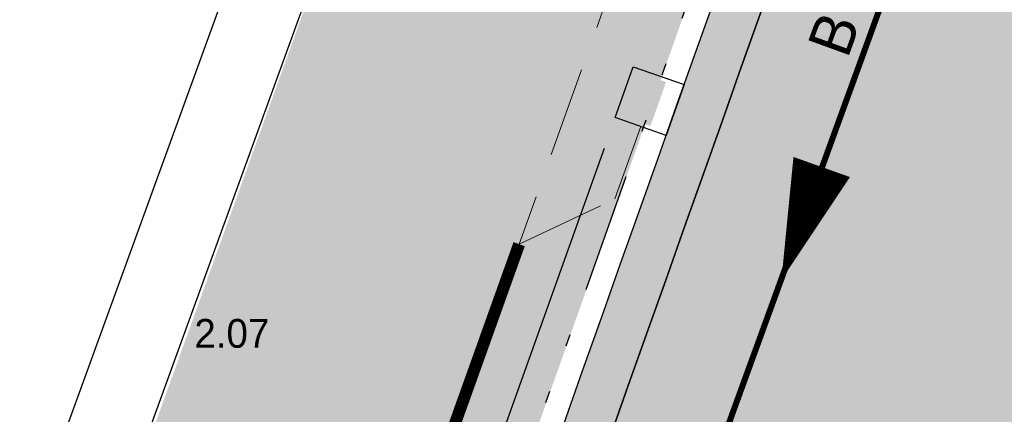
# Model space of a CAD drawing. Header units: metres. Extents: x 134157 to 138734, y 451157 to 455772.
# Tile 76 of 256: x 136389.29 to 136397.5, y 453339.74 to 453343.03. Entities that reach past the tile are written whole.
import ezdxf
from ezdxf import colors
from ezdxf.entities.mleader import LeaderData, LeaderLine
from ezdxf.enums import TextEntityAlignment as Align
from ezdxf.math import Vec2, Vec3

# ---------------------------------------------------------------- set-up
doc = ezdxf.new("R2010")
doc.units = ezdxf.units.M
for name, pattern in [('CENTER__G5', [2.4, 1.5, -0.3, 0.3, -0.3]), ('DASHDOT__G2', [1.2, 0.6, -0.3, 0, -0.3]), ('HIDDEN__G5', [1.125, 0.75, -0.375]), ('TR18X20__G2', [2.5999999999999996, 1, -0.4, 0, -0.4, 0, -0.4, 0, -0.4])]:
    doc.linetypes.add(name, pattern=pattern)
doc.layers.add('-DR-alg-hulplijnen kantverharding asflast nieuwe fietsstraat', color=7, linetype='Continuous', true_color=0xff9429, plot=False)
for name, color, linetype in [('-DR-alg-projectgrens 1-200', 3, 'PROJECTGRENS_1-200'), ('-DR-bs-rio-DWA Jutfaseweg', 253, 'Continuous'), ('-DR-bs-rio-txt @ 0.2', 253, 'Continuous'), ('-DR-bs-txt-hoogtemaat', 253, 'Continuous'), ('-DR-nw-rio-HWA 160', 170, 'CENTER__G5'), ('-DR-nw-rio-trottoirkolk verkort ivm K&L', 1, 'Continuous'), ('-DR-nw-rio-txt aandachtspunten', 2, 'Continuous'), ('-DR-nw-vh-band 10x20 ob', 2, 'HIDDEN__G5'), ('-DR-nw-vh-band 18-20x25', 2, 'TR18X20__G2'), ('-DR-nw-vh-band 5-20x25', 2, 'DASHDOT__G2'), ('-DR-nw-vh-kantverharding', 3, 'Continuous'), ('-DR-nw-vh-scheiding erfgrens en bebouwing', 3, 'Continuous')]:
    doc.layers.add(name, color=color, linetype=linetype)
doc.layers.add('-DR-nw-gr-arc-gras', color=7, linetype='Continuous', true_color=0xb5d5a4)
doc.layers.add('-DR-nw-rio-HWA 125', color=170, linetype='HIDDEN__G5', lineweight=13)
doc.layers.add('-DR-nw-vh-arc-tegels 300x300x45', color=253, linetype='Continuous', lineweight=9)
doc.layers.add('-DR-nw-vh-arc-asfalt fietsstraat rood', color=7, linetype='Continuous', lineweight=9, true_color=0xdfbfc7)
doc.layers.add('-DR-nw-vh-arc-sbs kf bruinrood rabat halfsteens', color=7, linetype='Continuous', lineweight=9, true_color=0xb88485)
doc.layers.add('-DR-nw-vh-arc-halfverharding stabilizer', color=7, linetype='Continuous', lineweight=9, true_color=0xe2e1c1, transparency=0.1)
doc.layers.add('-DR-nw-vh-kantverharding halfverharding stabilizer', color=7, linetype='Continuous', true_color=0xe2e1c1, transparency=0.1)
doc.styles.add('Drong', font='txt', dxfattribs={"height": 1.8})
doc.linetypes.add('PROJECTGRENS_1-200', pattern='A,0.32,-0.13,[133,ltypeshp.shx,S=0.13,R=0,X=-0.13,Y=0],-0.13,1.27', length=1.85)
pattern_1 = [(71, (0, 0), (-0.05887645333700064, 0.443321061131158), [0.4, -0.4]), (161, (0, 0), (-0.1302272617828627, -0.3782074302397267), [])]
pattern_2 = [(115.3356253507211, (136419.7180158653, 453326.2367068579), (-0.2236810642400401, -0.1059037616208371), [0.06, -0.187485]), (205.3356253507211, (136419.7180158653, 453326.2367068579), (0.1059037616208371, -0.22368106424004), [0.06, -0.187485])]

# ---------------------------------------------------------------- blocks, each defined once
blk = doc.blocks.new('*U120')
at = {"style": 'Drong'}
blk.add_attdef('BOBL', text='', height=1.799999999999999, rotation=359.6866206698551, dxfattribs=at).set_placement((-157.4754900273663, 0.8613209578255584), align=Align.BOTTOM_LEFT)
blk.add_attdef('MATERIAAL', text='', height=1.799999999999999, rotation=359.6866206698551, dxfattribs=at).set_placement((0, 0), align=Align.BOTTOM_CENTER)
blk.add_attdef('BOBR', text='', height=1.799999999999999, rotation=359.6866206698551, dxfattribs=at).set_placement((162.1673314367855, -0.8869832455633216), align=Align.BOTTOM_RIGHT)
blk = doc.blocks.new('*U440')
blk.add_hatch(color=256).paths.add_polyline_path([(0.1523418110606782, -0.01385542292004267), (0.4208064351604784, 0.0148977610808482), (0.462338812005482, -0.3728844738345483), (0.1938741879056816, -0.4016376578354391)])
blk.add_lwpolyline([(-6.422880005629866e-10, -1.134638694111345e-08), (0.4474410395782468, 0.04792196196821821), (0.4953630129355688, -0.3995190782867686), (0.0479219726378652, -0.4474410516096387)], close=True)
blk = doc.blocks.new('*U555')
blk.add_lwpolyline([(0, 0, 0.5, 0, 0), (-0.9999997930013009, -0.0006434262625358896, 0, 0, 0)], format="xyseb")

msp = doc.modelspace()

# ---------------------------------------------------------------- hatches: boundary and pattern name
at = {"layer": '-DR-nw-gr-arc-gras', "transparency": 33554687}
h = msp.add_hatch(dxfattribs=at)
h.set_pattern_fill('AGR-BOLLEN', color=256, scale=0.1, pattern_type=2)
h.set_pattern_definition(pattern_2)
edge = h.paths.add_edge_path()
edge.add_arc((-7000776.809524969, 3043164.567559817), 7592527.997363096, 340.0567505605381, 340.0572256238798)
edge.add_line((136455.7815594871, 453494.2542758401), (136455.1236032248, 453494.4934109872))
edge.add_arc((380495.2223584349, 364992.5484406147), 259592.3035530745, 160.0666568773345, 160.0804453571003)
edge.add_line((136433.832290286, 453435.7615323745), (136433.813485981, 453435.768343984))
edge.add_line((136433.813485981, 453435.768343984), (136432.1794965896, 453431.2550945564))
edge.add_line((136432.1794965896, 453431.2550945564), (136432.198303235, 453431.2482893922))
edge.add_line((136432.198303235, 453431.2482893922), (136431.6776287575, 453429.8696050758))
edge.add_line((136431.6776287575, 453429.8696050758), (136432.3363505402, 453429.6312341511))
edge.add_line((136432.3363505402, 453429.6312341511), (136434.3092713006, 453435.0765756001))
h = msp.add_hatch(dxfattribs=at)
h.set_pattern_fill('AGR-BOLLEN', color=256, scale=0.1, pattern_type=2)
h.set_pattern_definition(pattern_2)
edge = h.paths.add_edge_path()
edge.add_line((136383.2134454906, 453288.9019834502), (136370.3107921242, 453255.8015622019))
edge.add_line((136370.3107921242, 453255.8015622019), (136371.2564993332, 453255.4863635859))
edge.add_line((136371.2564993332, 453255.4863635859), (136384.1510128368, 453288.5538067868))
edge.add_line((136384.1510128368, 453288.5538067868), (136396.0961381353, 453322.3793146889))
edge.add_arc((144469.9212397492, 450472.5629594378), 8562.015243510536, 160.31249212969, 160.5585073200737, ccw=False)
edge.add_arc((136275.9270339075, 453000.1713109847), 380.646841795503, 69.38656361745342, 69.63257880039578, ccw=False)
edge.add_arc((138171.7297984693, 452736.5348694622), 1867.673052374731, 160.368791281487, 160.6148064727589, ccw=False)
edge.add_arc((136543.2276384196, 453720.0757027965), 379.2681389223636, 249.6101479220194, 249.85616311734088, ccw=False)
edge.add_arc((139775.6477578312, 452174.23586996), 3568.915535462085, 160.2709000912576, 160.5169152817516, ccw=False)
edge.add_line((136416.2303610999, 453379.0067418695), (136415.2888679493, 453379.3437739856))
edge.add_arc((149594.404130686, 448661.5345121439), 13998.09999034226, 160.3038426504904, 160.5498578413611)
edge.add_line((136395.1532065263, 453322.7123011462), (136383.2134454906, 453288.9019834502))
h = msp.add_hatch(dxfattribs=at)
h.set_pattern_fill('AGR-BOLLEN', color=256, scale=0.1, pattern_type=2)
h.set_pattern_definition(pattern_2)
edge = h.paths.add_edge_path()
edge.add_line((136398.3948542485, 453336.9145987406), (136398.3760025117, 453336.9212779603))
edge.add_line((136398.3760025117, 453336.9212779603), (136396.7737873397, 453332.3966510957))
edge.add_line((136396.7737873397, 453332.3966510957), (136396.7926424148, 453332.3899779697))
edge.add_arc((149594.4041398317, 448661.5345083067), 13999.780000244, 160.5102768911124, 160.5498578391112)
edge.add_line((136393.569081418, 453323.2717183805), (136392.3202201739, 453319.7948465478))
edge.add_line((136392.3202201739, 453319.7948465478), (136392.9806538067, 453319.5612542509))
edge.add_line((136392.9806538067, 453319.5612542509), (136394.2102749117, 453323.0452875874))
edge.add_arc((149594.4041308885, 448661.5345120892), 13999.09999055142, 160.3699688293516, 160.5498578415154, ccw=False)
edge.add_line((136408.9108490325, 453364.4663061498), (136408.2710879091, 453364.6967628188))
edge.add_arc((149594.4041402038, 448661.5345090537), 13999.780000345, 160.3699600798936, 160.4906326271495)
at = {"layer": '-DR-nw-vh-arc-asfalt fietsstraat rood', "transparency": 33554687}
h = msp.add_hatch(color=256, dxfattribs=at)
h.dxf.hatch_style = 1
h.paths.add_polyline_path([(136392.9844638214, 453323.4781699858, -0.0007849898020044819), (136407.6878282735, 453364.9070308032), (136403.7367146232, 453366.3314268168, 0.0007852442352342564), (136389.0241510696, 453324.8767131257), (136377.1192577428, 453291.1651317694), (136369.7581975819, 453272.2810941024), (136373.7105919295, 453270.856236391), (136381.0570405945, 453289.7027897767)])
at = {"layer": '-DR-nw-vh-arc-halfverharding stabilizer'}
h = msp.add_hatch(dxfattribs=at)
h.set_pattern_fill('GRAVEL', color=256, scale=0.03)
h.set_pattern_definition([(228.0127875, (0.54864, 0.7619999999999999), (-6.096000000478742, -6.857999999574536), [0.102516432, -10.1491450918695]), (184.969741, (0.4800599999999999, 0.6858), (9.143999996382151, 0.7620000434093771), [0.175921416, -17.41621466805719]), (132.5104471, (0.3048, 0.6705599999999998), (7.620000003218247, -8.381999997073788), [0.124044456, -12.28041683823]), (267.273689, (0.00762, 0.4800599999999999), (0.7620000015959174, 15.23999999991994), [0.160201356, -15.8599312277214]), (292.83365418, (0, 0.32004), (-3.810000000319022, 9.143999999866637), [0.15709011, -15.5519423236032]), (357.2736889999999, (0.06096, 0.17526), (-15.23999999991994, 0.7620000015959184), [0.160201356, -15.8599312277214]), (37.69424047, (0.22098, 0.16764), (-9.905999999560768, -7.620000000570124), [0.211858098, -20.9739345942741]), (72.25532837, (0.38862, 0.29718), (5.334000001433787, 16.76399999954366), [0.200015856, -19.8015769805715]), (121.42956562, (0.4495799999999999, 0.48768), (-6.096000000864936, 9.905999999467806), [0.1607439, -15.9136637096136]), (175.2363583, (0.36576, 0.6248400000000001), (8.381999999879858, -0.7620000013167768), [0.183513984, -8.992181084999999]), (222.3974378, (0.18288, 0.64008), (-9.143999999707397, -8.382000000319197), [0.237323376, -23.4950317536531]), (138.81407483, (0.7619999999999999, 0.47244), (-5.333999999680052, 4.572000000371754), [0.08100136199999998, -8.0191697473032]), (171.4692344, (0.70104, 0.52578), (9.906000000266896, -1.523999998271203), [0.154104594, -15.256391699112]), (225, (0.54864, 0.54864), (-1.06581410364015e-16, -0.7620000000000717), [0.107762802, -0.9698679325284]), (203.19859051, (0.4953, 0.64008), (3.810000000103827, 1.5239999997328), [0.05803239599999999, -5.745186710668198]), (291.80140949, (0.44196, 0.61722), (-0.7620000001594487, 2.285999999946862), [0.082069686, -4.021425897]), (30.96375653, (0.47244, 0.5410200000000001), (2.286000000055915, 1.523999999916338), [0.133295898, -4.309889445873]), (161.56505118, (0.5867399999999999, 0.6096), (1.524000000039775, -0.761999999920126), [0.096386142, -2.3132694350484]), (16.389540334, (0, 0.61722), (7.620000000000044, 2.286000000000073), [0.1350264, -13.3676480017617]), (70.34617594, (0.12954, 0.65532), (-3.048000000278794, -8.381999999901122), [0.113279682, -11.21466470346]), (293.19859051, (0.5867399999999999, 0.7619999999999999), (-1.523999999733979, 3.810000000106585), [0.11606403, -5.687155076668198]), (343.6104596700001, (0.6324599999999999, 0.65532), (-7.620000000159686, 2.285999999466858), [0.1350264, -13.367648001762]), (339.44395478, (0, 0.14478), (-3.809999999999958, 1.524000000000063), [0.1302105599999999, -6.3803202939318]), (294.7751406, (0.12192, 0.09906), (-3.810000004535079, 8.381999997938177), [0.109101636, -10.801078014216]), (66.80140949, (0.59436, 0), (1.523999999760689, 3.810000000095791), [0.11606403, -5.687155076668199]), (17.35402464, (0.64008, 0.10668), (-9.905999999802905, -3.048000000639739), [0.127734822, -12.64571279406]), (69.44395478, (0.22098, 0), (-1.524000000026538, -3.809999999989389), [0.06510527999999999, -6.445425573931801]), (101.309932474, (0.54864, 0), (-0.7620000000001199, 3.048000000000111), [0.03885437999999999, -3.8465984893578]), (165.963756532, (0.5410200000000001, 0.0381), (2.285999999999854, -0.7619999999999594), [0.15709011, -2.9847163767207]), (186.00900596, (0.38862, 0.0762), (7.61999999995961, 0.762000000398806), [0.1455801, -14.4124094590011]), (303.69006753, (0.47244, 0.47244), (-0.7620000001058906, 1.523999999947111), [0.109897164, -2.637532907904]), (353.15722659, (0.5334, 0.3809999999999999), (12.9540000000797, -1.523999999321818), [0.191867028, -18.9948027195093]), (60.9453959, (0.7239, 0.35814), (-3.048000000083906, -5.333999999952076), [0.078452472, -7.766817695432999]), (90, (0.7619999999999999, 0.42672), (-0.7619999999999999, 0.7619999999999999), [0.04572, -0.7162799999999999]), (120.25643716, (0.37338, 0.09906), (3.047999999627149, -5.334000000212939), [0.105860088, -10.48018223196]), (48.01278749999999, (0.32004, 0.1905), (6.096000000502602, 6.857999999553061), [0.205032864, -10.0466286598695]), (0, (0.4572, 0.3429), (0.7619999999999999, 0.7619999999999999), [0.19812, -0.5638799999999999]), (325.3048465, (0.65532, 0.3429), (7.620000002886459, -5.333999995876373), [0.120482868, -11.927795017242]), (254.0546040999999, (0.75438, 0.27432), (-0.761999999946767, -3.048000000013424), [0.110948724, -5.4364950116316]), (207.64597536, (0.7239, 0.16764), (-14.478000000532, -7.619999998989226), [0.18064353, -17.8837393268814]), (175.42607874, (0.5638799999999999, 0.08381999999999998), (-9.905999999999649, 0.7619999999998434), [0.191108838, -18.919753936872])])
edge = h.paths.add_edge_path()
edge.add_line((136391.109334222, 453311.2610998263), (136395.1532065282, 453322.7123011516))
edge.add_arc((149594.4041387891, 448661.5345092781), 13998.09999893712, 160.3699834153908, 160.5498578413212, ccw=False)
edge.add_line((136409.8515333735, 453364.1270044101), (136409.0063594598, 453364.4316984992))
edge.add_arc((149014.4532923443, 448866.8502176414), 13383.77867250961, 160.3637691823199, 160.5519250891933)
edge.add_line((136394.3045680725, 453323.0119889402), (136393.041588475, 453319.4336311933))
edge.add_line((136393.041588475, 453319.4336311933), (136392.2868749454, 453319.70056985))
edge.add_line((136392.2868749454, 453319.70056985), (136391.787185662, 453318.286246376))
edge.add_line((136391.787185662, 453318.286246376), (136392.5416575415, 453318.0198819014))
edge.add_line((136392.5416575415, 453318.0198819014), (136392.1254244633, 453316.841217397))
edge.add_line((136392.1254244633, 453316.841217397), (136390.260695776, 453311.5607876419))
edge.add_line((136390.260695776, 453311.5607876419), (136391.109334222, 453311.2610998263))
at = {"layer": '-DR-nw-vh-arc-sbs kf bruinrood rabat halfsteens', "transparency": 33554687}
h = msp.add_hatch(color=256, dxfattribs=at)
h.dxf.hatch_style = 1
h.paths.add_polyline_path([(136389.0241510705, 453324.8767131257, -0.0007852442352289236), (136403.7367146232, 453366.331426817), (136403.3620742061, 453366.4664865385), (136396.0401783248, 453345.8917408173), (136388.6469784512, 453325.0099077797), (136386.4678348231, 453318.8391361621), (136386.3013415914, 453318.3676703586), (136386.1348483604, 453317.8962045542), (136385.9683551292, 453317.4247387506), (136385.801861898, 453316.9532729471), (136385.6353686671, 453316.4818071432), (136385.4688754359, 453316.0103413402), (136385.3023822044, 453315.5388755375), (136385.1358889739, 453315.0674097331), (136384.9693957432, 453314.5959439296), (136384.8029025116, 453314.124478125), (136384.6364092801, 453313.6530123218), (136384.4699160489, 453313.1815465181), (136384.3034228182, 453312.7100807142), (136384.1369295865, 453312.2386149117), (136383.9693720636, 453311.7641353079), (136384.3466298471, 453311.631181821)])
h = msp.add_hatch(color=256, dxfattribs=at)
h.dxf.hatch_style = 1
h.paths.add_polyline_path([(136407.687828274, 453364.9070308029, 0.0007849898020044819), (136392.9844638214, 453323.4781699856), (136388.3078365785, 453310.2351702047), (136388.685070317, 453310.1022251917), (136389.3177686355, 453311.8937867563), (136393.3616364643, 453323.3449754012, -0.0007849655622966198), (136408.0641248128, 453364.7713740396)])
at = {"layer": '-DR-nw-vh-arc-tegels 300x300x45'}
h = msp.add_hatch(dxfattribs=at)
h.set_pattern_fill('AVH-TEGEL_200X200_HALFST', color=256, scale=2, angle=71, pattern_type=2)
h.set_pattern_definition(pattern_1)
edge = h.paths.add_edge_path()
edge.add_line((136401.7250042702, 453369.0256480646), (136403.5148012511, 453368.3875163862))
edge.add_line((136403.5148012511, 453368.3875163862), (136403.615550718, 453368.6700930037))
edge.add_line((136403.615550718, 453368.6700930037), (136403.8980505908, 453368.5692603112))
edge.add_arc((149594.4041396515, 448661.5345091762), 14005.19999978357, 160.3508874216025, 160.3610484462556, ccw=False)
edge.add_line((136404.7330192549, 453370.908434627), (136404.1680368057, 453371.1104118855))
edge.add_line((136404.1680368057, 453371.1104118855), (136403.3906654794, 453372.1470803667))
edge.add_line((136403.3906654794, 453372.1470803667), (136403.0586526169, 453371.9511448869))
edge.add_line((136403.0586526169, 453371.9511448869), (136402.9177774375, 453371.5548092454))
edge.add_line((136402.9177774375, 453371.5548092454), (136402.43905716, 453370.2079864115))
edge.add_line((136402.43905716, 453370.2079864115), (136400.6958986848, 453370.8275818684))
edge.add_line((136400.6958986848, 453370.8275818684), (136401.3154941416, 453372.5707403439))
edge.add_line((136401.3154941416, 453372.5707403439), (136403.0586526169, 453371.9511448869))
edge.add_line((136403.0586526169, 453371.9511448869), (136403.3679650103, 453372.1773527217))
edge.add_line((136403.3679650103, 453372.1773527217), (136399.81943648, 453376.9021115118))
edge.add_line((136399.81943648, 453376.9021115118), (136398.377, 453372.898))
edge.add_line((136398.377, 453372.898), (136392.789, 453357.451))
edge.add_line((136392.789, 453357.451), (136391.8831152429, 453355.0668620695))
edge.add_line((136391.8831152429, 453355.0668620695), (136391.5102040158, 453355.1741868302))
edge.add_line((136391.5102040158, 453355.1741868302), (136389.1211152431, 453349.0588620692))
edge.add_line((136389.1211152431, 453349.0588620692), (136388.1498519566, 453346.4660627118))
edge.add_line((136388.1498519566, 453346.4660627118), (136392.323, 453344.983))
edge.add_line((136392.323, 453344.983), (136393.8836929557, 453346.9755459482))
edge.add_arc((149595.5369525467, 448664.7103144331), 14007.40006156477, 160.3760695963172, 160.4717964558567, ccw=False)
edge = h.paths.add_edge_path(flags=16)
edge.add_line((136395.806041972, 453358.0750498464), (136397.3160434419, 453357.5375361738))
edge.add_arc((149925.824551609, 448547.491664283), 14358.17132316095, 160.4272143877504, 160.4715156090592)
edge.add_line((136393.6009498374, 453347.0758271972), (136392.0880040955, 453347.6133754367))
edge.add_arc((149259.7091545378, 448780.4030294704), 13654.12334848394, 160.4116925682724, 160.4582820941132, ccw=False)
edge = h.paths.add_edge_path(flags=0)
edge.add_line((136395.7323685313, 453357.5698702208), (136397.0542071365, 453357.0994483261))
edge.add_arc((149595.5367652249, 448664.7103809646), 14007.79986277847, 160.4284339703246, 160.4713872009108)
edge.add_line((136393.5401481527, 453347.2035543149), (136392.2156833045, 453347.6741354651))
edge.add_arc((149594.4042226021, 448661.5344781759), 14009.20008832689, 160.414641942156, 160.4575938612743, ccw=False)
edge = h.paths.add_edge_path(flags=16)
edge.add_arc((142185.3068175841, 451300.103945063), 6144.39241967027, 160.3789094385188, 160.4202360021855, ccw=False)
edge.add_line((136397.6952452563, 453363.3805854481), (136399.2037123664, 453362.8433838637))
edge.add_arc((199932.0091653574, 430753.6083321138), 67435.85751180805, 160.4110290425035, 160.4147943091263)
edge.add_line((136397.7180542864, 453358.6681941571), (136396.2085412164, 453359.2055339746))
edge = h.paths.add_edge_path(flags=0)
edge.add_arc((134405.0716607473, 454070.0876732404), 2114.331958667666, 340.3657892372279, 340.467577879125)
edge.add_line((136397.728991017, 453363.1814591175), (136399.0490716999, 453362.7113464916))
edge.add_arc((134873.1694235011, 453902.9959977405), 1618.708190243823, 340.3689800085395, 340.5019242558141, ccw=False)
edge.add_line((136397.7913347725, 453359.1722828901), (136396.4699950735, 453359.6425272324))
h = msp.add_hatch(dxfattribs=at)
h.set_pattern_fill('AVH-TEGEL_200X200_HALFST', color=256, scale=2, angle=71, pattern_type=2)
h.set_pattern_definition(pattern_1)
h.paths.add_polyline_path([(136383.6032007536, 453320.911274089), (136386.0464759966, 453320.0484569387), (136386.6791502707, 453321.8400269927), (136387.2449092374, 453321.640235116), (136388.4584460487, 453325.0766575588), (136395.8516459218, 453345.9584905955), (136395.5688473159, 453346.058615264), (136395.6692610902, 453346.3413113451), (136393.8836929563, 453346.9755459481), (136392.3271152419, 453344.9588620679), (136389.4221152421, 453336.868862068), (136389.3281152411, 453336.902862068)])
h.paths.add_polyline_path([(136382.5311583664, 453309.1878788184), (136382.5295352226, 453309.1884520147), (136382.5311533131, 453309.1878648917)])

# ---------------------------------------------------------------- linework, layer by layer
at = {"layer": '-DR-alg-hulplijnen kantverharding asflast nieuwe fietsstraat'}
for points in [[(136615.5574884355, 453953.711278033), (136612.5988155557, 453946.9774368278), (136593.3968481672, 453893.9480587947), (136588.980006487, 453881.7567302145), (136586.9296896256, 453874.6504554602, -0.01588767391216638), (136585.9525370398, 453871.6277406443), (136586.3288476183, 453871.4914783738), (136577.7383367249, 453847.7673755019, 0.004101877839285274), (136569.551446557, 453824.5650928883, -0.004267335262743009), (136561.0217986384, 453800.4168774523), (136429.6486940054, 453438.3572199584, 0.002151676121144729), (136389.0241510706, 453324.8767131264), (136377.1192577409, 453291.1651317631), (136363.7665480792, 453256.9101376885), (136363.728095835, 453256.80125087)], [(136620.467022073, 453951.9335331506), (136618.8898399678, 453946.4661328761, -0.01664357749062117), (136617.8615883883, 453943.301182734), (136595.3671784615, 453881.1791853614, -0.01664357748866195), (136594.1306749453, 453878.0896433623), (136591.8416891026, 453872.87998761, 0.01163646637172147), (136590.9554707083, 453870.7283732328), (136590.605185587, 453869.7904456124), (136590.2290830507, 453869.9266325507), (136581.6874133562, 453846.3374126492, 0.004101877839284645), (136573.5234525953, 453823.2001137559, -0.004267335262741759), (136564.9699280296, 453798.9843013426), (136433.5968233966, 453436.9246438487, 0.002151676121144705), (136392.9844638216, 453323.4781699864), (136381.0570405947, 453289.7027897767), (136367.704330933, 453255.4477957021), (136367.6831793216, 453255.3878998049)]]:
    msp.add_lwpolyline(points, format="xyb", dxfattribs=at)
at = {"layer": '-DR-alg-projectgrens 1-200', "flags": 128}
msp.add_lwpolyline([(136721.4614126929, 454206.1355023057), (136727.4976405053, 454223.7516176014), (136730.5812698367, 454232.7175398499), (136734.459636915, 454243.958702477), (136738.0329631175, 454254.3057511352), (136742.1831830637, 454266.2662668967), (136750.5682339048, 454290.8423468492), (136760.392604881, 454319.4555148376), (136770.6655345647, 454349.3284017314), (136772.7130334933, 454355.2375255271), (136774.612293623, 454360.472703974), (136776.997639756, 454366.9996510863), (136784.3060310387, 454387.2082632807), (136790.3390255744, 454404.0832479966), (136797.3108895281, 454423.3603418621), (136807.0580164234, 454450.0933327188), (136800.6459823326, 454453.198166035), (136770.1293263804, 454470.8392502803), (136763.4628964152, 454464.3928177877), (136767.2219767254, 454456.488320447), (136768.446774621, 454452.9019010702), (136769.6121362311, 454448.5390902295), (136767.1901857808, 454443.6044278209), (136763.9804044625, 454431.78523306), (136763.4980324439, 454430.8065072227), (136764.7847718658, 454430.2215349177), (136759.6495878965, 454419.8651471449), (136760.2067292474, 454419.6135889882), (136758.3051672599, 454415.7551963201), (136757.4333557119, 454413.9278402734), (136755.5135803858, 454410.0369911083), (136754.9933739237, 454410.2920303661), (136749.8722845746, 454399.961884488), (136748.6156828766, 454400.5846870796), (136748.5476600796, 454400.4476262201), (136744.2871101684, 454402.5470422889), (136738.7603675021, 454389.7184848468), (136744.8285157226, 454387.0620129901), (136753.5165828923, 454383.2585824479), (136750.4454420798, 454376.2315008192), (136747.3001386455, 454368.9990925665), (136747.7019947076, 454368.8213485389), (136745.4212838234, 454363.6575167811), (136743.7712198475, 454359.8818756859), (136741.4736476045, 454354.7148318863), (136741.1067372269, 454354.8779031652), (136737.9448004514, 454347.8529095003), (136734.8598097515, 454340.7764631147), (136727.1932653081, 454344.1813445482), (136720.3972555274, 454330.2850260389), (136716.7051284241, 454321.7301903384), (136725.346156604, 454317.8856269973), (136722.1987328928, 454310.8074680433), (136718.1447215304, 454301.4878099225), (136714.1306750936, 454292.7129706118), (136709.7479071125, 454294.6405861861), (136707.0898129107, 454288.6071570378), (136709.5730063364, 454287.5058452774), (136709.5303924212, 454287.4102007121), (136709.6165589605, 454287.3713784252), (136709.4237179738, 454286.9446664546), (136712.1181323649, 454285.7683394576), (136724.4053834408, 454280.40601671), (136724.3945406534, 454280.3722835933), (136724.5601275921, 454280.3013177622), (136719.3266368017, 454264.6213396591), (136718.5536664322, 454264.2788026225), (136712.1490699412, 454267.0433062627), (136705.336609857, 454251.4945309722), (136713.1547930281, 454248.121823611), (136713.6296653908, 454247.1066979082), (136703.3628736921, 454216.0173112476), (136702.5296078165, 454215.6645962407), (136697.2997799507, 454218.0132068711), (136691.6561519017, 454205.1929293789), (136698.1691824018, 454202.2869482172), (136696.0848427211, 454197.5466439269), (136697.1157620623, 454197.0663415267), (136693.3404436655, 454185.7705750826), (136691.210382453, 454179.7988425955), (136691.1538561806, 454179.8178830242), (136689.2565954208, 454174.4702634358), (136688.6774819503, 454172.9217348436), (136686.6454361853, 454167.8593180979), (136686.7931511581, 454167.8056035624), (136683.4987278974, 454158.7287245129), (136679.6202492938, 454148.1614205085), (136677.5444797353, 454142.3922816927), (136675.6007311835, 454137.0209764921), (136671.7597944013, 454126.4011512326), (136667.0848490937, 454113.482877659), (136666.3102427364, 454113.053488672), (136658.5208628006, 454114.6506270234), (136655.4003561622, 454098.9824757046), (136661.0921995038, 454097.8246970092), (136661.2694465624, 454097.5188971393), (136621.349557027, 453987.8626198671), (136614.3766500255, 453990.9632921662), (136611.9345853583, 453985.5300270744), (136608.3745413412, 453987.1196889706), (136605.0140629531, 453979.7732868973), (136610.3679676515, 453977.3856095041), (136616.0993917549, 453974.9109095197), (136616.4180735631, 453974.2166734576), (136608.3939134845, 453952.1359851), (136599.9096817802, 453929.478839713), (136596.3332416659, 453930.8470697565), (136596.7025780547, 453931.8007739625), (136592.690606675, 453933.3568103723), (136592.5823684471, 453933.1112699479), (136587.1666087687, 453935.2079171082), (136587.1133719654, 453935.1014435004), (136586.9083803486, 453935.1996247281), (136584.7297915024, 453936.2519309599), (136573.4195847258, 453911.8970551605), (136576.9058538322, 453910.2265512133), (136577.7550063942, 453910.8166572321), (136581.7099004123, 453908.9229534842), (136581.7799016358, 453907.8909354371), (136588.3553676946, 453904.7426533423), (136581.3567526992, 453890.2881160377), (136584.4079268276, 453889.2178739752), (136581.9197178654, 453882.301448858), (136582.601412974, 453881.5813248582), (136581.1418997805, 453877.4782788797), (136580.1304940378, 453877.2808890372), (136578.3012561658, 453872.1036821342), (136578.9859669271, 453871.382111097), (136577.5259187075, 453867.3093859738), (136576.5394092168, 453867.189688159), (136574.6538962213, 453861.98977681), (136575.3566261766, 453861.2190729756), (136573.8594803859, 453857.0977611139), (136572.8232828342, 453856.8578539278), (136568.249353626, 453844.0563549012), (136569.0513033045, 453843.7225085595), (136568.2464862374, 453841.9862897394), (136569.9158138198, 453841.290025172), (136566.691677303, 453833.861641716), (136560.7574092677, 453836.4857936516), (136555.1930274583, 453823.5555627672), (136563.2068687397, 453820.3295449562), (136562.2441309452, 453817.9379810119), (136562.0591054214, 453818.0124640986), (136558.0189829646, 453808.0140820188), (136558.2177359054, 453807.9345808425), (136557.146456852, 453805.2522943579), (136555.4765638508, 453804.5556952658), (136553.6709496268, 453802.5003809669), (136552.6116124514, 453799.6979788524), (136545.819509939, 453781.4219849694), (136541.6467416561, 453783.3564375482), (136534.7495119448, 453768.6800804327), (136539.5245390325, 453766.4507703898), (136534.8143601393, 453753.8676775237), (136534.7894609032, 453753.8794224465), (136534.3789931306, 453752.8726532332), (136534.1824946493, 453752.9602354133), (136532.9256728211, 453749.6674104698), (136533.0985091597, 453749.602870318), (136532.77218899, 453748.7054898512), (136532.5839993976, 453748.7919034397), (136530.4572875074, 453743.0847201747), (136530.6272958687, 453743.0222472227), (136516.4928875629, 453704.5919896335), (136514.575213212, 453699.2202106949), (136492.1808605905, 453636.4012384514), (136492.7364887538, 453636.2041439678), (136489.1572213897, 453626.3411628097), (136485.0791461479, 453628.2492913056), (136478.1599331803, 453613.7876420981), (136483.141269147, 453611.4793990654), (136461.8669452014, 453552.9396374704), (136457.3540634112, 453554.5816234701), (136454.0603581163, 453545.4167166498), (136458.6475220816, 453543.7758212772), (136443.5980798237, 453501.592848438), (136436.3907746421, 453504.1747130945), (136430.8235818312, 453488.6271941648), (136437.0201776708, 453486.3930706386), (136418.281595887, 453434.8107571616), (136413.2269505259, 453420.0854028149), (136407.3638935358, 453401.4661517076), (136407.0557727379, 453400.0561749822), (136406.4665228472, 453398.4505571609), (136401.8966078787, 453385.5921225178), (136395.3318336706, 453388.7007154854), (136389.2312719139, 453376.078577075), (136397.1570315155, 453372.3532588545), (136391.911147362, 453357.7907900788), (136390.9651849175, 453355.4642337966), (136388.6235607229, 453350.3706501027), (136384.3016725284, 453352.2735136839), (136382.1263952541, 453347.5437823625), (136391.3584262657, 453344.2432470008), (136383.1677707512, 453321.6603605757), (136378.5877845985, 453323.3619825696), (136367.2822209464, 453291.7912231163), (136367.8712875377, 453291.2269459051), (136363.5182685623, 453279.254771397), (136362.0909635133, 453275.2765894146), (136356.4323903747, 453259.569842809), (136355.262189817, 453256.3102995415), (136348.5726876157, 453237.8761680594), (136370.775556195, 453230.2716276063), (136374.3282028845, 453240.6944996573), (136372.7667498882, 453241.8029445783), (136382.1628450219, 453267.9422245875), (136384.5513140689, 453274.6494235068), (136388.9803415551, 453286.6560762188), (136393.3454927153, 453297.2873242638), (136406.6642593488, 453334.2694553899), (136411.9238963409, 453350.354626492), (136416.7539045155, 453363.9489705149), (136418.4542781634, 453363.3413411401), (136423.3000193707, 453376.9015325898), (136421.6494725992, 453377.4913563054), (136422.5155630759, 453379.9171508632), (136425.0142394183, 453387.0502269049), (136430.1278896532, 453401.328665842), (136433.0083524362, 453409.3639565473), (136437.5004329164, 453421.9731824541), (136444.4243294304, 453441.3025602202), (136447.8979184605, 453451.0434338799), (136454.6682700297, 453469.8543763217), (136458.2536723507, 453479.6664804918), (136467.6469558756, 453501.9207482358), (136478.4219470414, 453531.4654507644), (136485.603188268, 453551.2589262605), (136497.2694431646, 453583.741326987), (136504.055722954, 453602.5864304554), (136505.8321386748, 453601.9516274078), (136510.6778798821, 453615.5118188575), (136508.9321515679, 453616.135655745), (136511.5808207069, 453623.4955055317), (136513.5804099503, 453629.0529882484), (136518.6733328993, 453642.8883030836), (136519.0149258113, 453643.4042401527), (136522.6804117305, 453653.6195636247), (136522.6635908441, 453653.9569708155), (136523.620007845, 453656.5936863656), (136528.7299313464, 453670.9263864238), (136534.7565171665, 453688.0032128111), (136543.6203036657, 453712.7675529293), (136551.3516967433, 453734.3803307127), (136563.424559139, 453767.6797093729), (136566.6093728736, 453776.6542540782), (136569.182089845, 453777.966221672), (136577.4871501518, 453774.8672349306), (136583.8733999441, 453792.7031141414), (136575.9242361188, 453795.6221844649), (136575.2048938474, 453797.1547002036), (136576.9970202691, 453801.8114875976), (136581.9561870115, 453815.4244153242), (136586.2693690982, 453827.2739153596), (136591.5049732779, 453840.8399544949), (136603.7576335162, 453874.9465804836), (136606.2042554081, 453881.9388386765), (136608.1801962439, 453887.6124979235), (136608.4708316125, 453887.6159140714), (136610.0707009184, 453888.6729705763), (136612.8771625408, 453896.3339426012), (136616.9170365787, 453896.1940089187), (136618.8456614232, 453897.1870353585), (136619.3801401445, 453898.5042341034), (136644.1569869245, 453889.689088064), (136649.2588358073, 453888.4308618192), (136662.9156093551, 453886.0172650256), (136671.3737691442, 453885.3668483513), (136676.8695800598, 453884.9502829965), (136677.7948190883, 453897.1571040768), (136672.5559660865, 453897.5541928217), (136667.4469275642, 453898.4601088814), (136645.4097219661, 453906.1142123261), (136624.7787032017, 453913.5469389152), (136625.183977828, 453914.8310296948), (136624.3902644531, 453916.7566582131), (136621.3764649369, 453919.2331142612), (136624.2836680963, 453927.3222319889), (136623.2809361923, 453929.1355906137), (136623.2097707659, 453929.1919285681), (136624.0852887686, 453931.6430470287), (136629.3043921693, 453946.5099176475), (136630.5405496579, 453950.1466132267), (136636.2425607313, 453965.6651292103), (136638.1912334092, 453964.9687700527), (136643.7184069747, 453980.5147983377), (136641.8291691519, 453981.18991842), (136651.2037302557, 454007.4234372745), (136658.5055284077, 454027.6418757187), (136665.4704804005, 454047.0063027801), (136669.4959243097, 454058.3571144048), (136675.353535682, 454074.4194390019), (136676.2577085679, 454077.0937356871), (136678.7468314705, 454083.7559183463), (136682.5256458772, 454094.1706507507), (136686.10090541, 454103.6393789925), (136687.0385480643, 454106.4749781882), (136697.7950263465, 454137.2417014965), (136697.717398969, 454137.2532407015), (136705.5554541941, 454159.7801565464), (136713.0779621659, 454181.7285563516), (136716.785401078, 454192.5146579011), (136718.1081245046, 454192.0419820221), (136722.9538657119, 454205.6021734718)], close=True, dxfattribs=at)
at = {"layer": '-DR-bs-rio-DWA Jutfaseweg', "const_width": 0.05, "flags": 128}
msp.add_lwpolyline([(136385.6001283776, 453313.2417282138), (136408.1042717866, 453375.1461283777)], dxfattribs=at)
at = {"layer": '-DR-nw-rio-HWA 125'}
for points in [[(136401.650977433, 453362.2302964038), (136401.5895995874, 453362.0585382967), (136400.7906867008, 453361.6802859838), (136393.4562309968, 453341.1557430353)], [(136393.4562309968, 453341.1557430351), (136394.254084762, 453341.5334938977), (136394.4698186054, 453342.1371976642)]]:
    msp.add_lwpolyline(points, dxfattribs=at)
at = {"layer": '-DR-nw-rio-HWA 160', "const_width": 0.1}
msp.add_lwpolyline([(136384.1369037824, 453315.0767892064), (136393.4562309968, 453341.1557430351)], dxfattribs=at)
at = {"layer": '-DR-nw-vh-band 10x20 ob', "ltscale": 0.9}
msp.add_lwpolyline([(136393.0301461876, 453319.703468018), (136394.2102749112, 453323.0452875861, -0.001068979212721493), (136414.2631114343, 453379.4454112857)], format="xyb", dxfattribs=at)
at = {"layer": '-DR-nw-vh-band 18-20x25', "flags": 128}
msp.add_lwpolyline([(136387.2449092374, 453321.640235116), (136388.4583921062, 453325.0765050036, -0.000395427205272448), (136395.8512734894, 453345.9586224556)], format="xyb", dxfattribs=at)
at = {"layer": '-DR-nw-vh-band 5-20x25'}
msp.add_lwpolyline([(136392.703045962, 453320.8793922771), (136393.550222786, 453323.2783781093, -0.001051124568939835), (136413.2671326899, 453378.7399570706)], format="xyb", dxfattribs=at)
at = {"layer": '-DR-nw-vh-kantverharding'}
for points in [[(136363.728095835, 453256.80125087), (136363.7665480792, 453256.9101376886), (136377.1192577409, 453291.1651317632), (136389.0241510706, 453324.8767131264, -0.002151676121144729), (136429.6486940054, 453438.3572199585), (136561.0217986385, 453800.4168774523, 0.004267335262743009), (136569.551446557, 453824.5650928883, -0.004101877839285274), (136577.738336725, 453847.767375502), (136586.3288476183, 453871.4914783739), (136585.9525370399, 453871.6277406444)], [(136367.6831793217, 453255.3878998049), (136367.704330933, 453255.4477957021), (136381.0570405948, 453289.7027897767), (136392.9844638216, 453323.4781699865, -0.002151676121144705), (136433.5968233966, 453436.9246438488), (136564.9699280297, 453798.9843013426, 0.004267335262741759), (136573.5234525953, 453823.2001137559, -0.004101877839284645), (136581.6874133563, 453846.3374126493), (136590.2290830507, 453869.9266325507), (136590.605185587, 453869.7904456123)], [(136392.187695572, 453320.0206781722), (136393.3616364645, 453323.3449754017, -0.002151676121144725), (136433.9728357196, 453436.7882080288), (136565.3459403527, 453798.8478655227, 0.004267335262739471), (136573.9017388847, 453823.0701157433, -0.004101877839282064), (136582.0635158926, 453846.2012257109), (136590.4689986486, 453869.4143430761)], [(136388.645266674, 453325.0050604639, -0.002151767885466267), (136429.2726816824, 453438.4936557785), (136433.4882348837, 453450.1115721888)], [(136393.0411372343, 453319.4342793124), (136394.3045680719, 453323.0119889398, -0.001073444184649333), (136414.4415241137, 453379.6471028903, -0.001073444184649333)]]:
    msp.add_lwpolyline(points, format="xyb", dxfattribs=at)
at = {"layer": '-DR-nw-vh-scheiding erfgrens en bebouwing', "flags": 128}
msp.add_lwpolyline([(136392.323, 453344.983), (136383.433, 453320.496), (136379.8748463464, 453321.8229249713), (136370.5424007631, 453295.7059549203), (136369.9680106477, 453295.9180434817), (136368.5421152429, 453291.9758620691)], dxfattribs=at)

# ---------------------------------------------------------------- block references
at = {"layer": '-DR-bs-rio-DWA Jutfaseweg', "rotation": 70.33562535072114}
msp.add_blockref('*U555', (136395.9784560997, 453341.7993792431), dxfattribs=at)
at = {"layer": '-DR-bs-rio-txt @ 0.2'}
ref = msp.add_blockref('*U120', (136396.8522000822, 453344.193928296, 1.959), dxfattribs=dict(at, xscale=0.2, yscale=0.2, zscale=0.2, rotation=70.33562535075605))
ref.add_attrib('MATERIAAL', 'BT Ø 800/1200', dxfattribs={"layer": '0', "height": 0.3600000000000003, "rotation": 70.02224601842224, "style": 'Drong'}).set_placement((136396.8522000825, 453344.1939282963, 1.958999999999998), align=Align.BOTTOM_CENTER)
at = {"layer": '-DR-nw-rio-trottoirkolk verkort ivm K&L', "rotation": 154.407238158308}
msp.add_blockref('*U440', (136394.681939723, 453342.0621667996), dxfattribs=at)

# ---------------------------------------------------------------- texts
at = {"layer": '-DR-bs-txt-hoogtemaat', "color": 253, "insert": (136390.749, 453340.288, 2.067), "char_height": 0.24, "attachment_point": 7, "style": 'Drong'}
msp.add_mtext('2.07', dxfattribs=at)

# ---------------------------------------------------------------- next in the draw order: leaders
at = {"layer": '-DR-nw-rio-txt aandachtspunten'}
ml = msp.add_multileader_mtext('Standard', dxfattribs=at)
ml.set_content('Aanbrengen trottoirkolk 600 mm \\Phoog i.v.m. aanwezige K&L \\P - Q-line Max TRK-4717/60 GB1', color=7, style='Drong')
ml.set_leader_properties(color=256, linetype='ByLayer', lineweight=-1)
ml.build(insert=Vec2(0, 0))
ml.multileader.update_dxf_attribs({"text_left_attachment_type": 5, "text_right_attachment_type": 5, "dogleg_length": 70.90462224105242, "arrow_head_size": 0.5, "scale": 0.2})
ctx = ml.context
ctx.base_point, ctx.scale, ctx.char_height, ctx.arrow_head_size, ctx.landing_gap_size, ctx.plane_origin, ctx.plane_x_axis, ctx.plane_y_axis = Vec3(136385.2253888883, 453328.4830216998), 0.2, 0.36, 0.5, 0.04000000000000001, Vec3(136388.4238693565, 453323.7803170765), Vec3(0.3365098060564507, 0.9416799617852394), Vec3(-0.9416799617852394, 0.3365098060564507)
ctx.left_attachment, ctx.right_attachment = 5, 5
notes = []
notes.append((ctx, [(1, (1, 1, 0), (136387.916549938, 453336.01389417), (-0.3365098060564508, -0.9416799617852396), 0.4738452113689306, [(1, [(136394.3327283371, 453342.4243496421), (136390.7526783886, 453332.4081912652)], 0, [])])]))
ctx.mtext.insert, ctx.mtext.text_direction, ctx.mtext.rotation, ctx.mtext.flow_direction = Vec3(136383.6610489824, 453329.0845166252), Vec3(0.3365098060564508, 0.9416799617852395), 1.227588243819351, 5
ctx.mtext.has_bg_fill, ctx.mtext.bg_color, ctx.mtext.bg_scale_factor, ctx.mtext.bg_transparency, ctx.mtext.use_window_bg_color = 1, -1027028792, 1.5, 0, 1
for ctx, leaders in notes:
    for number, flags, end, landing, length, lines in leaders:
        leader = LeaderData()
        leader.index, (leader.has_last_leader_line, leader.has_dogleg_vector, leader.attachment_direction) = number, flags
        leader.last_leader_point, leader.dogleg_vector, leader.dogleg_length = Vec3(end), Vec3(landing), length
        for number, points, colour, breaks in lines:
            line = LeaderLine()
            line.index, line.vertices, line.color, line.breaks = number, Vec3.list(points), colors.encode_raw_color(colour), breaks
            leader.lines.append(line)
        ctx.leaders.append(leader)

# ---------------------------------------------------------------- next in the draw order: linework, layer by layer
at = {"layer": '-DR-alg-hulplijnen kantverharding asflast nieuwe fietsstraat'}
for points in [[(136615.5574884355, 453953.711278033), (136612.5988155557, 453946.9774368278), (136593.3968481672, 453893.9480587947), (136588.980006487, 453881.7567302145), (136586.9296896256, 453874.6504554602, -0.01588767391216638), (136585.9525370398, 453871.6277406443), (136586.3288476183, 453871.4914783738), (136577.7383367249, 453847.7673755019, 0.004101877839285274), (136569.551446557, 453824.5650928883, -0.004267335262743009), (136561.0217986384, 453800.4168774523), (136429.6486940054, 453438.3572199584, 0.002151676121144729), (136389.0241510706, 453324.8767131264), (136377.1192577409, 453291.1651317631), (136363.7665480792, 453256.9101376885), (136359.0794775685, 453243.6375652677)], [(136620.467022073, 453951.9335331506), (136618.8898399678, 453946.4661328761, -0.01664357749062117), (136617.8615883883, 453943.301182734), (136595.3671784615, 453881.1791853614, -0.01664357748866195), (136594.1306749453, 453878.0896433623), (136591.8416891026, 453872.87998761, 0.01163646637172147), (136590.9554707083, 453870.7283732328), (136590.605185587, 453869.7904456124), (136590.2290830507, 453869.9266325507), (136581.6874133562, 453846.3374126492, 0.004101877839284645), (136573.5234525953, 453823.2001137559, -0.004267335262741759), (136564.9699280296, 453798.9843013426), (136433.5968233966, 453436.9246438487, 0.002151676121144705), (136392.9844638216, 453323.4781699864), (136381.0570405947, 453289.7027897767), (136367.704330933, 453255.4477957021), (136363.0397903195, 453242.2390221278)]]:
    msp.add_lwpolyline(points, format="xyb", dxfattribs=at)
at = {"layer": '-DR-nw-vh-kantverharding'}
for points in [[(136359.0794775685, 453243.6375652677), (136363.7665480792, 453256.9101376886), (136377.1192577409, 453291.1651317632), (136389.0241510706, 453324.8767131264, -0.002151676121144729), (136429.6486940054, 453438.3572199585), (136561.0217986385, 453800.4168774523, 0.004267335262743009), (136569.551446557, 453824.5650928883, -0.004101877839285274), (136577.738336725, 453847.767375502), (136586.3288476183, 453871.4914783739), (136585.9525370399, 453871.6277406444)], [(136363.0397903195, 453242.2390221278), (136367.704330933, 453255.4477957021), (136381.0570405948, 453289.7027897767), (136392.9844638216, 453323.4781699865, -0.002151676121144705), (136433.5968233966, 453436.9246438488), (136564.9699280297, 453798.9843013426, 0.004267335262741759), (136573.5234525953, 453823.2001137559, -0.004101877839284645), (136581.6874133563, 453846.3374126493), (136590.2290830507, 453869.9266325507), (136590.605185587, 453869.7904456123)]]:
    msp.add_lwpolyline(points, format="xyb", dxfattribs=at)
at = {"layer": '-DR-nw-vh-kantverharding halfverharding stabilizer'}
msp.add_lwpolyline([(136370.2625884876, 453255.6779007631), (136383.2134454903, 453288.9019834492), (136395.1532065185, 453322.7123011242, -0.001073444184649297), (136415.2888679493, 453379.3437739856), (136415.7944574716, 453380.7558907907, -0.001051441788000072), (136435.7588942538, 453436.1401378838), (136510.2738295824, 453641.50067982)], format="xyb", dxfattribs=at)

doc.saveas('drawing.dxf')
